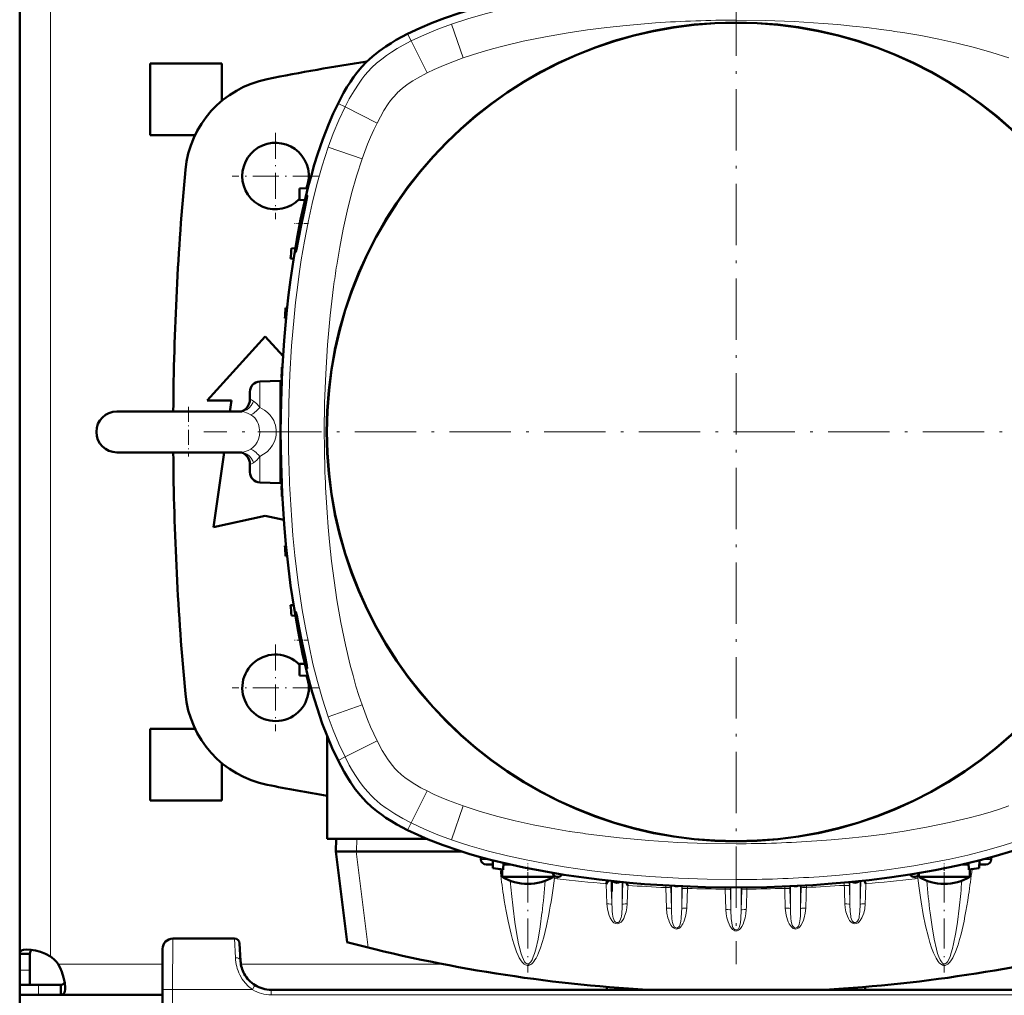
# Model space of a CAD drawing. Extents: x -1351 to 1763, y -1300 to 601.
# Tile 23 of 91: x -338 to -146, y -1127 to -937. Entities that reach past the tile are written whole.
import ezdxf

# ---------------------------------------------------------------- set-up
doc = ezdxf.new("R2010")
doc.units = 0
doc.linetypes.add('DASHDOT', pattern=[18.5, 12, -3, 0.5, -3])

msp = doc.modelspace()

# ---------------------------------------------------------------- linework, layer by layer
at = {"color": 7, "linetype": 'DASHDOT', "lineweight": 18}
for p, q in [((-198.41, -913.33), (-198.41, -1121.33)), ((-94.41, -1017.33), (-302.41, -1017.33))]:
    msp.add_line(p, q, dxfattribs=at)
at = {"color": 7, "lineweight": 50}
for p, q in [((-338.4, -915.36), (-338.4, -1017.33)), ((-312.9, -959.33), (-312.9, -945.33)), ((-298.9, -945.33), (-312.9, -945.33)), ((-298.9, -945.33), (-298.9, -952.63)), ((-304.12, -959.33), (-312.9, -959.33)), ((-282.08, -969.67), (-283.75, -969.75)), ((-283.75, -972), (-283.75, -969.75)), ((-283.75, -972), (-282.66, -972.04)), ((-283.6, -976.66), (-283.6, -976.63)), ((-283.12, -975.77), (-283.3, -976.63)), ((-285.25, -981.46), (-284.55, -981.43)), ((-285.49, -983.46), (-284.89, -983.48)), ((-286.15, -993.07), (-286.42, -993.08)), ((-286.35, -995.09), (-286.58, -995.08)), ((-301.77, -1011.21), (-290.4, -998.71)), ((-290.4, -998.71), (-286.94, -1002.5)), ((-287.07, -1004.71), (-287.14, -1004.71)), ((-291.48, -1007.47), (-287.41, -1007.33)), ((-287.41, -1007.33), (-287.41, -1017.24)), ((-287.17, -1006.71), (-287.22, -1006.71)), ((-293.41, -1009.47), (-293.41, -1010.14)), ((-293.41, -1010.14), (-293.41, -1010.93)), ((-297.02, -1011.21), (-301.77, -1011.21)), ((-297.32, -1013.33), (-297.02, -1011.21)), ((-287.41, -1011.33), (-287.33, -1011.33)), ((-319.41, -1013.33), (-298.69, -1013.33)), ((-312.12, -1013.33), (-319.41, -1013.33)), ((-295.21, -1013.33), (-312.12, -1013.33)), ((-298.69, -1013.33), (-295.22, -1013.33)), ((-338.4, -1119.3), (-338.4, -1017.33)), ((-287.41, -1017.42), (-287.41, -1027.33)), ((-319.41, -1021.33), (-298.69, -1021.33)), ((-300.52, -1035.96), (-298.46, -1021.33)), ((-298.69, -1021.33), (-295.22, -1021.33)), ((-287.41, -1023.33), (-287.33, -1023.34)), ((-293.41, -1023.74), (-293.41, -1025.19)), ((-287.41, -1027.33), (-291.48, -1027.19)), ((-287.22, -1027.96), (-287.17, -1027.96)), ((-287.14, -1029.96), (-287.07, -1029.96)), ((-290.4, -1033.71), (-300.52, -1035.96)), ((-286.78, -1034.51), (-290.4, -1033.71)), ((-286.58, -1039.58), (-286.35, -1039.57)), ((-286.42, -1041.58), (-286.15, -1041.59)), ((-284.89, -1051.19), (-285.49, -1051.21)), ((-284.55, -1053.23), (-285.25, -1053.21)), ((-283.42, -1058.87), (-283.6, -1058.03)), ((-283.31, -1058), (-283.3, -1058.03)), ((-282.66, -1062.63), (-283.75, -1062.67)), ((-283.75, -1062.67), (-283.75, -1064.92)), ((-282.08, -1064.98), (-283.75, -1064.92)), ((-304.12, -1075.33), (-312.9, -1075.33)), ((-312.9, -1089.33), (-312.9, -1075.33)), ((-278.29, -1096.83), (-278.29, -1076.84)), ((-298.9, -1082.03), (-298.9, -1089.33)), ((-298.9, -1089.33), (-312.9, -1089.33)), ((-278.29, -1096.83), (-258.85, -1096.83)), ((-276.54, -1096.83), (-276.61, -1099.33)), ((-274.43, -1117.04), (-276.61, -1099.33)), ((-276.61, -1099.33), (-272.64, -1099.33)), ((-272.61, -1099.33), (-272.64, -1099.33)), ((-272.61, -1099.33), (-251.96, -1099.33)), ((-248.27, -1100.42), (-248.29, -1100.86)), ((-148.54, -1100.42), (-148.52, -1100.86)), ((-247.21, -1101.83), (-245.93, -1101.83)), ((-245.91, -1102.55), (-245.96, -1101.03)), ((-243.91, -1102.86), (-243.86, -1101.55)), ((-243.87, -1101.83), (-243.72, -1101.83)), ((-243.72, -1101.83), (-243.49, -1101.83)), ((-243.49, -1101.83), (-243.44, -1101.83)), ((-242.64, -1101.83), (-243.44, -1101.83)), ((-153.38, -1101.83), (-154.18, -1101.83)), ((-153.1, -1101.83), (-153.38, -1101.83)), ((-153.1, -1101.83), (-152.94, -1101.83)), ((-152.91, -1102.86), (-152.95, -1101.55)), ((-150.91, -1102.55), (-150.85, -1101.03)), ((-150.88, -1101.83), (-149.61, -1101.83)), ((-244.11, -1104.29), (-244.11, -1102.83)), ((-243.49, -1104.29), (-244.11, -1104.29)), ((-236.71, -1104.29), (-243.49, -1104.29)), ((-234.11, -1104.29), (-236.71, -1104.29)), ((-234.11, -1104.29), (-234.11, -1103.84)), ((-162.71, -1104.29), (-162.71, -1103.84)), ((-162.09, -1104.29), (-162.71, -1104.29)), ((-162.09, -1104.29), (-155.31, -1104.29)), ((-155.31, -1104.29), (-152.71, -1104.29)), ((-152.71, -1104.29), (-152.71, -1102.83)), ((-223.42, -1104.99), (-223.77, -1105.6)), ((-222.66, -1105.07), (-222.66, -1107.14)), ((-219.85, -1105.35), (-219.55, -1105.92)), ((-173.39, -1104.99), (-173.04, -1105.6)), ((-296.42, -1116.33), (-308.48, -1116.33)), ((-295.24, -1120.65), (-295.42, -1117.28)), ((-338.4, -1119.3), (-336.4, -1119.3)), ((-338.4, -1122.47), (-338.4, -1119.3)), ((-336.4, -1122.47), (-336.4, -1119.3)), ((-310.48, -1118.32), (-310.52, -1126.28)), ((-295.24, -1120.73), (-295.24, -1120.65)), ((-338.4, -1125.33), (-338.4, -1122.47)), ((-336.4, -1125.33), (-336.4, -1122.47)), ((-338.4, -1125.33), (-336.4, -1125.33)), ((-334.7, -1125.33), (-338.4, -1125.33)), ((-338.4, -1127.33), (-338.4, -1125.33)), ((-330.37, -1125.33), (-334.7, -1125.33)), ((-330.37, -1127.33), (-330.37, -1125.33)), ((-338.4, -1127.33), (-338.4, -1131.33)), ((-334.7, -1127.33), (-338.4, -1127.33)), ((-330.37, -1127.33), (-334.7, -1127.33)), ((-310.53, -1127.33), (-330.37, -1127.33)), ((-310.9, -1198.33), (-310.52, -1126.28)), ((-107.55, -1126.33), (-289.25, -1126.33)), ((-276.41, -1126.33), (-276.4, -1126.33)), ((-274.4, -1126.33), (-273.4, -1126.33)), ((-274.4, -1126.33), (-273.4, -1126.33)), ((-273.4, -1126.33), (-134.4, -1126.33)), ((-223.65, -1126.33), (-223.65, -1125.77)), ((-223.64, -1126.33), (-223.64, -1125.77)), ((-216.57, -1126.33), (-216.57, -1126.28)), ((-215.92, -1126.33), (-215.92, -1126.32)), ((-180.87, -1126.33), (-180.87, -1126.32)), ((-180.22, -1126.33), (-180.22, -1126.28)), ((-173.15, -1126.33), (-173.15, -1125.77)), ((-173.15, -1126.33), (-173.15, -1125.77))]:
    msp.add_line(p, q, dxfattribs=at)
at = {"color": 7, "lineweight": 18}
for p, q in [((-332.4, -914.87), (-332.4, -1017.33)), ((-251.74, -944.26), (-254.04, -937.65)), ((-261.9, -940.92), (-262.6, -939.55)), ((-258.77, -947.18), (-261.9, -940.92)), ((-269.64, -946.21), (-269.58, -946.15)), ((-264.65, -951.12), (-264.64, -951.1)), ((-276.19, -953.14), (-274.82, -953.83)), ((-268.56, -956.97), (-274.82, -953.83)), ((-271.48, -964), (-278.09, -961.7)), ((-291.48, -1008.32), (-291.48, -1007.47)), ((-291.48, -1012.56), (-291.48, -1008.32)), ((-295.22, -1013.33), (-295.24, -1013.33)), ((-332.4, -1119.8), (-332.4, -1017.33)), ((-291.48, -1022.1), (-291.48, -1027.19)), ((-271.48, -1070.67), (-278.09, -1072.97)), ((-268.56, -1077.7), (-274.82, -1080.83)), ((-276.19, -1081.52), (-274.82, -1080.83)), ((-264.62, -1083.58), (-264.64, -1083.56)), ((-269.53, -1088.56), (-269.58, -1088.51)), ((-258.77, -1087.48), (-261.9, -1093.74)), ((-251.74, -1090.41), (-254.04, -1097.02)), ((-261.9, -1093.74), (-262.6, -1095.12)), ((-272.54, -1096.83), (-272.61, -1099.33)), ((-270.33, -1118.08), (-272.64, -1099.33)), ((-248.29, -1100.86), (-246.63, -1100.86)), ((-150.18, -1100.86), (-148.52, -1100.86)), ((-233.8, -1104.14), (-233.9, -1104.54)), ((-233.35, -1104.29), (-233.39, -1104.63)), ((-163.47, -1104.29), (-163.43, -1104.63)), ((-163.01, -1104.14), (-162.91, -1104.54)), ((-223.77, -1105.6), (-223.65, -1109.55)), ((-222.79, -1105.06), (-222.66, -1109.64)), ((-220.66, -1105.28), (-220.66, -1109.64)), ((-220.66, -1109.64), (-220.53, -1105.29)), ((-219.66, -1109.55), (-219.55, -1105.92)), ((-212.15, -1105.94), (-212.15, -1106.35)), ((-212.15, -1106.35), (-212.03, -1110.38)), ((-211.16, -1105.99), (-211.15, -1106.44)), ((-211.03, -1106), (-211.03, -1110.47)), ((-209.03, -1106.1), (-209.03, -1110.47)), ((-208.92, -1106.6), (-208.91, -1106.1)), ((-207.92, -1106.52), (-207.91, -1106.14)), ((-200.52, -1106.32), (-200.52, -1106.66)), ((-199.53, -1106.33), (-199.52, -1106.75)), ((-199.41, -1106.33), (-199.41, -1110.74)), ((-197.41, -1106.33), (-197.41, -1110.74)), ((-197.28, -1106.33), (-197.29, -1106.75)), ((-196.29, -1106.32), (-196.29, -1106.66)), ((-188.89, -1106.52), (-188.9, -1106.14)), ((-187.89, -1106.6), (-187.9, -1106.1)), ((-187.78, -1106.1), (-187.78, -1110.47)), ((-185.78, -1106), (-185.78, -1110.47)), ((-185.66, -1105.99), (-185.67, -1106.44)), ((-184.67, -1105.94), (-184.67, -1106.35)), ((-177.26, -1105.92), (-177.28, -1105.38)), ((-176.16, -1109.64), (-176.26, -1106.01)), ((-176.16, -1105.28), (-176.16, -1109.64)), ((-174.02, -1105.06), (-174.16, -1109.64)), ((-174.16, -1105.07), (-174.16, -1109.64)), ((-222.66, -1107.14), (-222.66, -1109.64)), ((-211.15, -1106.44), (-211.03, -1110.47)), ((-209.03, -1110.47), (-208.92, -1106.6)), ((-208.03, -1110.38), (-207.92, -1106.52)), ((-200.52, -1106.66), (-200.4, -1110.66)), ((-199.52, -1106.75), (-199.41, -1110.74)), ((-197.29, -1106.75), (-197.41, -1110.74)), ((-187.78, -1110.47), (-187.89, -1106.6)), ((-185.67, -1106.44), (-185.78, -1110.47)), ((-308.48, -1116.33), (-308.52, -1126.28)), ((-296.42, -1116.33), (-296.24, -1120.07)), ((-310.5, -1121.33), (-330.86, -1121.33)), ((-255.59, -1121.33), (-295.17, -1121.33)), ((-338.4, -1122.47), (-336.4, -1122.47)), ((-334.7, -1127.33), (-334.7, -1125.33)), ((-292.41, -1125.43), (-292.56, -1125.68)), ((-308.52, -1126.28), (-308.9, -1198.33)), ((-292.93, -1126.28), (-308.52, -1126.28)), ((-292.56, -1125.68), (-292.93, -1126.28)), ((-289.25, -1127.33), (-289.25, -1126.33)), ((-289.24, -1126.33), (-289.25, -1126.33)), ((-107.55, -1127.33), (-289.25, -1127.33))]:
    msp.add_line(p, q, dxfattribs=at)
at = {"color": 7, "linetype": 'DASHDOT', "lineweight": 18, "ltscale": 0.422501}
for p, q in [((-288.4, -958.88), (-288.4, -975.78)), ((-279.95, -967.33), (-296.85, -967.33)), ((-279.95, -1067.33), (-296.85, -1067.33))]:
    msp.add_line(p, q, dxfattribs=at)
at = {"color": 7, "linetype": 'DASHDOT', "lineweight": 18, "ltscale": 0.069571}
msp.add_line((-281.94, -976.63), (-284.72, -976.63), dxfattribs=at)
at = {"color": 7, "linetype": 'DASHDOT', "lineweight": 18, "ltscale": 0.242285}
msp.add_line((-305.41, -1012.45), (-305.41, -1022.14), dxfattribs=at)
at = {"color": 7, "linetype": 'DASHDOT', "lineweight": 18, "ltscale": 0.124352}
msp.add_line((-291.89, -1017.33), (-286.92, -1017.33), dxfattribs=at)
at = {"color": 7, "linetype": 'DASHDOT', "lineweight": 18, "ltscale": 0.069651}
msp.add_line((-281.96, -1058.03), (-284.74, -1058.03), dxfattribs=at)
at = {"color": 7, "linetype": 'DASHDOT', "lineweight": 18, "ltscale": 0.422498}
msp.add_line((-288.4, -1058.88), (-288.4, -1075.78), dxfattribs=at)
at = {"color": 7, "linetype": 'DASHDOT', "lineweight": 18, "ltscale": 0.073831}
for p, q in [((-239.11, -1104.54), (-239.11, -1101.59)), ((-157.71, -1104.54), (-157.71, -1101.59))]:
    msp.add_line(p, q, dxfattribs=at)
at = {"color": 7, "linetype": 'DASHDOT', "lineweight": 18, "ltscale": 0.487851}
msp.add_line((-239.11, -1103.4), (-239.11, -1122.92), dxfattribs=at)
at = {"color": 7, "linetype": 'DASHDOT', "lineweight": 18, "ltscale": 0.487872}
msp.add_line((-157.71, -1103.4), (-157.71, -1122.92), dxfattribs=at)
at = {"color": 7, "lineweight": 50}
for points in [[(-262.6, -939.55), (-260.23, -938.43), (-257.82, -937.41), (-255.37, -936.48), (-252.33, -935.45), (-249.23, -934.52), (-246.13, -933.68), (-243.94, -933.14), (-241.74, -932.63), (-237.3, -931.73), (-232.85, -930.95), (-228.38, -930.28), (-224.4, -929.79), (-220.42, -929.36), (-216.42, -929.02), (-213.43, -928.81), (-210.42, -928.64), (-204.42, -928.41), (-198.41, -928.33)], [(-270.67, -945.06), (-269.46, -943.95), (-268.18, -942.93), (-266.84, -941.99), (-265.83, -941.34), (-264.8, -940.73), (-262.6, -939.55)], [(-276.19, -953.14), (-275.09, -951.07), (-274.45, -949.98), (-273.77, -948.92), (-273.15, -948.02), (-272.5, -947.15), (-271.62, -946.08), (-270.67, -945.06)], [(-287.41, -1017.33), (-287.33, -1011.37), (-287.11, -1005.42), (-286.73, -999.47), (-286.48, -996.5), (-286.2, -993.53), (-285.86, -990.57), (-285.49, -987.61), (-284.92, -983.68), (-284.26, -979.76), (-283.5, -975.85), (-282.55, -971.58), (-282, -969.35), (-281.4, -967.14), (-280.82, -965.13), (-280.2, -963.14), (-279.17, -960.12), (-278.01, -957.14), (-277.14, -955.12), (-276.19, -953.14)], [(-283.6, -976.63), (-283.05, -974.13), (-282.56, -972.16), (-282.33, -971.38), (-282.26, -971.18), (-282.23, -971.13), (-282.23, -971.12), (-282.23, -971.12)], [(-282.23, -971.12), (-282.22, -971.12), (-282.22, -971.13), (-282.22, -971.13), (-282.22, -971.14), (-282.22, -971.16), (-282.22, -971.23), (-282.35, -971.99), (-282.81, -974.25), (-283.12, -975.77)], [(-284.47, -982.2), (-284.47, -982.2), (-284.47, -982.2), (-284.47, -982.19), (-284.48, -982.18), (-284.48, -982.13), (-284.43, -981.59), (-284.3, -980.59), (-283.94, -978.42), (-283.6, -976.66)], [(-283.3, -976.63), (-283.95, -979.9), (-284.3, -981.61), (-284.43, -982.13), (-284.46, -982.19), (-284.46, -982.2), (-284.46, -982.2), (-284.47, -982.2)], [(-295.22, -1013.33), (-295.04, -1013.31), (-294.64, -1013.16), (-294.2, -1012.84), (-293.85, -1012.43), (-293.59, -1011.93), (-293.44, -1011.38), (-293.41, -1010.93)], [(-276.19, -1081.52), (-277.31, -1079.15), (-278.33, -1076.74), (-279.26, -1074.3), (-280.29, -1071.25), (-281.22, -1068.16), (-282.06, -1065.06), (-282.6, -1062.86), (-283.11, -1060.66), (-284.01, -1056.23), (-284.79, -1051.77), (-285.45, -1047.31), (-285.95, -1043.33), (-286.37, -1039.34), (-286.72, -1035.35), (-286.93, -1032.35), (-287.1, -1029.35), (-287.33, -1023.34), (-287.41, -1017.33)], [(-295.22, -1021.33), (-295.07, -1021.35), (-294.69, -1021.48), (-294.25, -1021.78), (-293.89, -1022.18), (-293.62, -1022.66), (-293.45, -1023.22), (-293.41, -1023.74)], [(-283.6, -1058.03), (-284.07, -1055.51), (-284.38, -1053.51), (-284.48, -1052.59), (-284.47, -1052.48), (-284.47, -1052.47), (-284.47, -1052.47), (-284.47, -1052.47), (-284.47, -1052.47)], [(-284.47, -1052.47), (-284.46, -1052.47), (-284.46, -1052.47), (-284.46, -1052.48), (-284.42, -1052.56), (-284.27, -1053.21), (-284.04, -1054.29), (-283.31, -1058)], [(-283.3, -1058.03), (-282.64, -1061.27), (-282.3, -1062.96), (-282.22, -1063.47), (-282.22, -1063.52), (-282.22, -1063.53), (-282.22, -1063.54), (-282.22, -1063.54), (-282.23, -1063.54)], [(-282.23, -1063.54), (-282.23, -1063.54), (-282.23, -1063.54), (-282.23, -1063.54), (-282.24, -1063.53), (-282.29, -1063.42), (-282.55, -1062.53), (-282.98, -1060.84), (-283.42, -1058.87)], [(-270.67, -1089.6), (-271.79, -1088.39), (-272.81, -1087.1), (-273.75, -1085.76), (-274.4, -1084.75), (-275.01, -1083.73), (-276.19, -1081.52)], [(-262.6, -1095.12), (-264.67, -1094.02), (-265.76, -1093.38), (-266.82, -1092.7), (-267.72, -1092.08), (-268.59, -1091.43), (-269.66, -1090.55), (-270.67, -1089.6)], [(-198.41, -1106.33), (-204.37, -1106.26), (-210.32, -1106.03), (-216.27, -1105.66), (-219.24, -1105.41), (-222.21, -1105.12), (-225.17, -1104.79), (-228.13, -1104.41), (-232.06, -1103.84), (-235.98, -1103.18), (-239.89, -1102.43), (-244.16, -1101.48), (-246.38, -1100.92), (-248.6, -1100.33), (-250.6, -1099.75), (-252.6, -1099.13), (-255.62, -1098.09), (-258.6, -1096.94), (-260.61, -1096.06), (-262.6, -1095.12)], [(-134.22, -1095.12), (-136.59, -1096.24), (-139, -1097.26), (-141.44, -1098.18), (-144.49, -1099.22), (-147.58, -1100.15), (-150.68, -1100.99), (-152.87, -1101.53), (-155.08, -1102.03), (-159.51, -1102.94), (-163.97, -1103.72), (-168.43, -1104.38), (-172.41, -1104.88), (-176.4, -1105.3), (-180.39, -1105.65), (-183.39, -1105.86), (-186.39, -1106.03), (-192.4, -1106.26), (-198.41, -1106.33)], [(-336.98, -1118.45), (-337.63, -1118.51), (-337.89, -1118.59), (-338.09, -1118.7), (-338.25, -1118.83), (-338.35, -1119), (-338.4, -1119.3)], [(-332.4, -1119.8), (-333.35, -1119.32), (-334.32, -1118.94), (-335.29, -1118.67), (-336.21, -1118.51), (-336.98, -1118.45)], [(-335.96, -1118.54), (-336.21, -1118.71), (-336.35, -1118.96), (-336.4, -1119.3)], [(-329.52, -1125.91), (-329.6, -1124.97), (-329.82, -1123.91), (-330.17, -1122.8), (-330.49, -1122.06), (-330.86, -1121.33)], [(-330.37, -1125.33), (-330.03, -1125.29), (-329.78, -1125.14), (-329.61, -1124.9)], [(-330.37, -1127.33), (-330.18, -1127.31), (-330.02, -1127.26), (-329.88, -1127.16), (-329.76, -1127.03), (-329.67, -1126.85), (-329.6, -1126.64), (-329.54, -1126.3), (-329.52, -1125.91)]]:
    msp.add_lwpolyline(points, dxfattribs=at)
at = {"color": 7, "lineweight": 18}
for points in [[(-254.04, -937.65), (-250.62, -936.53), (-247.17, -935.54), (-243.7, -934.66), (-240.2, -933.88), (-236.69, -933.18), (-233.17, -932.56), (-230.53, -932.15), (-227.88, -931.77), (-222.57, -931.13), (-218.62, -930.75), (-214.66, -930.43)], [(-198.41, -936.87), (-192.73, -936.94), (-187.05, -937.15), (-181.38, -937.5), (-178.5, -937.74), (-175.62, -938.02), (-172.85, -938.33), (-170.08, -938.68)], [(-261.9, -940.92), (-259.32, -939.71), (-256.7, -938.63), (-254.04, -937.65)], [(-251.74, -944.26), (-249.9, -943.64), (-248.05, -943.06), (-246.02, -942.48), (-243.97, -941.93), (-240.03, -941), (-235.64, -940.1), (-231.23, -939.33), (-227.46, -938.77), (-223.67, -938.29), (-219.87, -937.89), (-217.02, -937.63), (-214.17, -937.42)], [(-165.83, -939.3), (-162.3, -939.89), (-158.78, -940.57), (-155.27, -941.34), (-151.84, -942.2), (-148.44, -943.16), (-145.07, -944.26)], [(-269.58, -946.15), (-268.64, -945.28), (-267.66, -944.47), (-266.7, -943.76), (-265.72, -943.1), (-264.61, -942.41), (-263.48, -941.76), (-261.9, -940.92)], [(-258.77, -947.18), (-257.4, -946.52), (-256.01, -945.9), (-254.61, -945.32), (-251.74, -944.26)], [(-274.82, -953.83), (-273.98, -952.24), (-273.06, -950.69), (-272.07, -949.16), (-271.51, -948.4), (-270.92, -947.64), (-270.3, -946.91), (-269.64, -946.21)], [(-262.45, -949.33), (-261.56, -948.74), (-260.65, -948.19), (-258.77, -947.18)], [(-264.64, -951.1), (-264.13, -950.63), (-263.6, -950.18), (-262.45, -949.33)], [(-268.56, -956.97), (-267.92, -955.74), (-267.23, -954.55), (-266.37, -953.23), (-265.91, -952.59), (-265.42, -951.97), (-264.65, -951.12)], [(-278.09, -961.7), (-277.11, -959.04), (-276.03, -956.42), (-274.82, -953.83)], [(-271.48, -964), (-270.42, -961.13), (-269.84, -959.72), (-269.22, -958.33), (-268.56, -956.97)], [(-285.87, -1017.33), (-285.8, -1011.72), (-285.6, -1006.11), (-285.26, -1000.5), (-284.78, -994.9), (-284.48, -992.01), (-284.13, -989.13), (-283.77, -986.43), (-283.36, -983.73), (-282.74, -980.03), (-282.03, -976.34), (-281.22, -972.67), (-280.31, -968.98), (-279.27, -965.33), (-278.7, -963.51), (-278.09, -961.7)], [(-276.44, -984.76), (-275.84, -981.22), (-275.17, -977.7), (-274.4, -974.2), (-273.54, -970.76), (-272.58, -967.36), (-271.48, -964)], [(-278.87, -1017.33), (-278.8, -1011.65), (-278.59, -1005.98), (-278.24, -1000.31), (-278, -997.42), (-277.72, -994.55), (-277.41, -991.77), (-277.06, -989.01)], [(-295.22, -1013.33), (-294.8, -1013.29), (-294.4, -1013.17), (-294.02, -1012.98), (-293.57, -1012.63), (-293.17, -1012.19), (-292.85, -1011.67), (-292.68, -1011.31)], [(-292.68, -1011.31), (-293.13, -1011.08), (-293.33, -1011.03), (-293.38, -1011.01), (-293.4, -1010.97), (-293.41, -1010.93)], [(-292.68, -1011.31), (-292.13, -1011.77), (-291.61, -1012.38), (-291.48, -1012.56)], [(-295.22, -1013.33), (-294.91, -1013.36), (-294.58, -1013.42), (-293.91, -1013.66), (-293.25, -1013.98)], [(-291.5, -1017.33), (-291.57, -1016.5), (-291.67, -1016.08), (-291.8, -1015.68), (-291.96, -1015.32), (-292.16, -1014.99), (-292.47, -1014.59), (-292.84, -1014.26), (-293.25, -1013.98)], [(-289, -1014.71), (-289.45, -1014.08), (-289.98, -1013.53), (-290.59, -1013.05), (-291.02, -1012.79), (-291.47, -1012.56)], [(-293.25, -1020.69), (-292.74, -1020.33), (-292.3, -1019.87), (-291.96, -1019.33), (-291.7, -1018.71), (-291.55, -1018.03), (-291.5, -1017.33)], [(-291.47, -1022.11), (-290.73, -1021.7), (-290.05, -1021.19), (-289.46, -1020.59), (-288.97, -1019.92), (-288.61, -1019.17), (-288.37, -1018.37)], [(-293.25, -1020.69), (-293.78, -1020.95), (-294.31, -1021.16), (-294.78, -1021.29), (-295.22, -1021.33)], [(-295.22, -1021.33), (-294.91, -1021.35), (-294.6, -1021.42), (-294.3, -1021.53), (-294.02, -1021.68), (-293.56, -1022.03), (-293.17, -1022.47), (-292.85, -1022.99), (-292.68, -1023.35)], [(-292.68, -1023.35), (-293.13, -1023.58), (-293.35, -1023.64), (-293.41, -1023.74)], [(-291.48, -1022.1), (-291.76, -1022.48), (-292.06, -1022.83), (-292.37, -1023.12), (-292.68, -1023.35)], [(-271.48, -1070.67), (-272.1, -1068.83), (-272.68, -1066.98), (-273.26, -1064.94), (-273.81, -1062.9), (-274.74, -1058.95), (-275.64, -1054.57), (-276.41, -1050.16), (-276.97, -1046.38), (-277.45, -1042.6), (-277.85, -1038.8), (-278.11, -1035.95), (-278.32, -1033.09)], [(-278.09, -1072.97), (-279.21, -1069.55), (-280.2, -1066.1), (-281.08, -1062.62), (-281.86, -1059.13), (-282.56, -1055.62), (-283.18, -1052.1), (-283.59, -1049.45), (-283.97, -1046.81), (-284.61, -1041.5), (-284.99, -1037.54), (-285.3, -1033.58)], [(-268.56, -1077.7), (-269.22, -1076.33), (-269.84, -1074.94), (-270.42, -1073.53), (-271.48, -1070.67)], [(-274.82, -1080.83), (-276.03, -1078.25), (-277.11, -1075.63), (-278.09, -1072.97)], [(-266.41, -1081.38), (-267, -1080.49), (-267.55, -1079.58), (-268.56, -1077.7)], [(-269.58, -1088.51), (-270.46, -1087.57), (-271.27, -1086.59), (-271.98, -1085.63), (-272.64, -1084.65), (-273.33, -1083.54), (-273.98, -1082.41), (-274.82, -1080.83)], [(-264.64, -1083.56), (-265.11, -1083.06), (-265.56, -1082.53), (-266.41, -1081.38)], [(-258.77, -1087.48), (-259.99, -1086.84), (-261.19, -1086.15), (-262.51, -1085.3), (-263.15, -1084.84), (-263.77, -1084.35), (-264.62, -1083.58)], [(-251.74, -1090.41), (-254.61, -1089.34), (-256.02, -1088.76), (-257.41, -1088.14), (-258.77, -1087.48)], [(-261.9, -1093.74), (-263.53, -1092.88), (-265.11, -1091.95), (-266.66, -1090.93), (-267.18, -1090.56)], [(-230.98, -1095.37), (-234.52, -1094.77), (-238.03, -1094.09), (-241.54, -1093.32), (-244.97, -1092.47), (-248.38, -1091.5), (-251.74, -1090.41)], [(-145.07, -1090.41), (-146.91, -1091.03), (-148.76, -1091.6), (-150.8, -1092.19), (-152.84, -1092.73), (-156.79, -1093.67), (-161.17, -1094.56), (-165.58, -1095.33), (-169.36, -1095.89), (-173.14, -1096.37), (-176.94, -1096.78), (-179.79, -1097.03), (-182.64, -1097.25)], [(-254.04, -1097.02), (-256.7, -1096.04), (-259.32, -1094.95), (-261.9, -1093.74)], [(-198.41, -1097.79), (-204.09, -1097.72), (-209.76, -1097.52), (-215.43, -1097.16), (-218.32, -1096.92), (-221.19, -1096.64), (-223.97, -1096.33), (-226.73, -1095.99)], [(-198.41, -1104.79), (-204.02, -1104.72), (-209.63, -1104.53), (-215.24, -1104.19), (-220.84, -1103.71), (-223.73, -1103.4), (-226.61, -1103.06), (-229.31, -1102.69), (-232.01, -1102.29), (-235.71, -1101.67), (-239.4, -1100.95), (-243.07, -1100.15), (-246.76, -1099.23), (-250.41, -1098.2), (-252.23, -1097.63), (-254.04, -1097.02)], [(-142.77, -1097.02), (-146.19, -1098.13), (-149.64, -1099.12), (-153.12, -1100), (-156.61, -1100.79), (-160.12, -1101.48), (-163.64, -1102.1), (-166.28, -1102.52), (-168.93, -1102.89), (-174.24, -1103.53), (-178.2, -1103.92), (-182.16, -1104.23)], [(-211.15, -1106.44), (-211.15, -1106.43), (-211.17, -1106.42), (-211.27, -1106.39), (-211.42, -1106.37), (-212.15, -1106.35)], [(-185.67, -1106.44), (-185.66, -1106.43), (-185.65, -1106.42), (-185.55, -1106.39), (-185.39, -1106.37), (-184.67, -1106.35)], [(-176.26, -1106.01), (-176.27, -1106), (-176.28, -1105.99), (-176.38, -1105.96), (-176.58, -1105.94), (-177.26, -1105.92)], [(-242.3, -1107.5), (-241.99, -1110.4), (-241.65, -1113.09), (-241.33, -1115.15)], [(-208.92, -1106.6), (-208.92, -1106.6), (-208.9, -1106.59), (-208.8, -1106.55), (-208.6, -1106.53), (-207.92, -1106.52)], [(-199.52, -1106.75), (-199.53, -1106.74), (-199.54, -1106.73), (-199.65, -1106.7), (-199.85, -1106.67), (-200.52, -1106.66)], [(-197.29, -1106.75), (-197.29, -1106.74), (-197.27, -1106.73), (-197.16, -1106.7), (-196.96, -1106.67), (-196.29, -1106.66)], [(-187.89, -1106.6), (-187.9, -1106.6), (-187.91, -1106.59), (-188.01, -1106.55), (-188.21, -1106.53), (-188.89, -1106.52)], [(-154.51, -1107.5), (-154.82, -1110.4), (-155.16, -1113.09), (-155.48, -1115.15)], [(-222.66, -1109.64), (-222.66, -1109.63), (-222.67, -1109.62), (-222.74, -1109.6), (-222.88, -1109.57), (-223.26, -1109.55), (-223.65, -1109.55)], [(-223.65, -1109.55), (-223.56, -1110.48), (-223.35, -1111.38), (-223.2, -1111.81), (-223.02, -1112.24), (-222.69, -1112.79), (-222.49, -1113.02), (-222.26, -1113.23), (-221.96, -1113.38), (-221.63, -1113.43), (-221.43, -1113.4), (-221.23, -1113.33), (-220.89, -1113.09), (-220.6, -1112.76), (-220.36, -1112.37), (-220.18, -1111.97), (-219.88, -1111.09), (-219.73, -1110.33), (-219.66, -1109.55)], [(-220.66, -1109.64), (-220.65, -1109.63), (-220.64, -1109.62), (-220.57, -1109.6), (-220.43, -1109.57), (-220.05, -1109.55), (-219.66, -1109.55)], [(-176.16, -1109.64), (-176.16, -1109.63), (-176.17, -1109.62), (-176.24, -1109.6), (-176.38, -1109.57), (-176.76, -1109.55), (-177.15, -1109.55)], [(-173.16, -1109.55), (-173.25, -1110.48), (-173.46, -1111.38), (-173.61, -1111.81), (-173.8, -1112.24), (-174.12, -1112.79), (-174.32, -1113.02), (-174.56, -1113.23), (-174.85, -1113.38), (-175.18, -1113.43), (-175.38, -1113.4), (-175.58, -1113.33), (-175.92, -1113.09), (-176.22, -1112.76), (-176.45, -1112.37), (-176.64, -1111.97), (-176.93, -1111.09), (-177.08, -1110.33), (-177.15, -1109.55)], [(-174.16, -1109.64), (-174.15, -1109.63), (-174.12, -1109.61), (-174.01, -1109.58), (-173.83, -1109.56), (-173.16, -1109.55)], [(-238.78, -1121.51), (-238.54, -1121.4), (-238.33, -1121.25), (-238.12, -1121.04), (-237.93, -1120.81), (-237.7, -1120.48), (-237.49, -1120.13), (-237.24, -1119.64), (-237.01, -1119.14), (-236.63, -1118.13), (-236.29, -1117.1), (-236, -1116.07), (-235.45, -1113.84), (-234.99, -1111.59)], [(-238.52, -1120.89), (-238.27, -1120.47), (-238.03, -1119.91), (-237.78, -1119.22), (-237.55, -1118.39), (-237.11, -1116.42), (-236.7, -1114.05), (-236.33, -1111.3)], [(-222.56, -1111.52), (-222.49, -1112.01), (-222.44, -1112.26), (-222.32, -1112.62)], [(-221.74, -1113.19), (-221.59, -1113.19), (-221.44, -1113.15), (-221.27, -1113.03), (-221.13, -1112.87), (-220.97, -1112.56), (-220.86, -1112.21), (-220.82, -1111.97), (-220.75, -1111.49)], [(-211.03, -1110.47), (-211.04, -1110.46), (-211.07, -1110.44), (-211.27, -1110.4), (-211.91, -1110.38), (-212.03, -1110.38)], [(-212.03, -1110.38), (-211.93, -1111.34), (-211.72, -1112.28), (-211.57, -1112.73), (-211.39, -1113.18), (-211.08, -1113.75), (-210.89, -1114), (-210.66, -1114.22), (-210.39, -1114.38), (-210.11, -1114.46), (-209.83, -1114.44), (-209.57, -1114.34), (-209.35, -1114.18), (-209.15, -1113.98), (-208.97, -1113.72), (-208.8, -1113.45), (-208.62, -1113.07), (-208.47, -1112.67), (-208.21, -1111.75), (-208.06, -1110.81), (-208.03, -1110.38)], [(-209.94, -1114.26), (-209.76, -1114.18), (-209.6, -1114.05), (-209.47, -1113.87), (-209.37, -1113.68), (-209.24, -1113.24), (-209.19, -1112.95), (-209.12, -1112.38), (-209.05, -1111.19), (-209.03, -1110.47)], [(-209.03, -1110.47), (-209.03, -1110.46), (-209.02, -1110.45), (-208.95, -1110.43), (-208.81, -1110.4), (-208.43, -1110.38), (-208.03, -1110.38)], [(-199.41, -1110.74), (-199.41, -1110.74), (-199.42, -1110.73), (-199.49, -1110.7), (-199.63, -1110.68), (-200.01, -1110.66), (-200.4, -1110.66)], [(-200.4, -1110.66), (-200.33, -1111.47), (-200.18, -1112.26), (-199.95, -1113.04), (-199.77, -1113.49), (-199.54, -1113.94), (-199.26, -1114.35), (-199.08, -1114.54), (-198.87, -1114.69), (-198.65, -1114.79), (-198.41, -1114.82)], [(-199.41, -1110.74), (-199.34, -1112.39), (-199.26, -1113.25), (-199.17, -1113.7), (-199.02, -1114.13), (-198.86, -1114.39), (-198.65, -1114.57), (-198.41, -1114.64)], [(-196.41, -1110.66), (-196.48, -1111.47), (-196.63, -1112.26), (-196.86, -1113.04), (-197.04, -1113.49), (-197.27, -1113.94), (-197.56, -1114.35), (-197.74, -1114.54), (-197.94, -1114.69), (-198.17, -1114.79), (-198.41, -1114.82)], [(-197.41, -1110.74), (-197.47, -1112.39), (-197.55, -1113.25), (-197.64, -1113.7), (-197.79, -1114.13), (-197.95, -1114.39), (-198.17, -1114.57), (-198.41, -1114.64)], [(-197.41, -1110.74), (-197.4, -1110.74), (-197.39, -1110.73), (-197.32, -1110.7), (-197.18, -1110.68), (-196.8, -1110.66), (-196.41, -1110.66)], [(-187.78, -1110.47), (-187.79, -1110.46), (-187.82, -1110.44), (-188.02, -1110.4), (-188.66, -1110.38), (-188.78, -1110.38)], [(-184.78, -1110.38), (-184.88, -1111.34), (-185.09, -1112.28), (-185.24, -1112.73), (-185.42, -1113.18), (-185.74, -1113.75), (-185.93, -1114), (-186.15, -1114.22), (-186.42, -1114.38), (-186.7, -1114.46), (-186.99, -1114.44), (-187.24, -1114.34), (-187.47, -1114.18), (-187.66, -1113.98), (-187.85, -1113.72), (-188.01, -1113.45), (-188.19, -1113.07), (-188.34, -1112.67), (-188.61, -1111.75), (-188.75, -1110.81), (-188.78, -1110.38)], [(-186.87, -1114.26), (-187.06, -1114.18), (-187.21, -1114.05), (-187.34, -1113.87), (-187.44, -1113.68), (-187.57, -1113.24), (-187.63, -1112.95), (-187.69, -1112.38), (-187.76, -1111.19), (-187.78, -1110.47)], [(-185.78, -1110.47), (-185.78, -1110.46), (-185.77, -1110.45), (-185.7, -1110.43), (-185.56, -1110.4), (-185.18, -1110.38), (-184.78, -1110.38)], [(-175.07, -1113.19), (-175.23, -1113.19), (-175.38, -1113.15), (-175.55, -1113.03), (-175.69, -1112.87), (-175.84, -1112.56), (-175.95, -1112.21), (-176, -1111.97), (-176.06, -1111.49)], [(-174.26, -1111.52), (-174.32, -1112.01), (-174.38, -1112.26), (-174.49, -1112.62)], [(-158.04, -1121.51), (-158.27, -1121.4), (-158.48, -1121.25), (-158.69, -1121.04), (-158.88, -1120.81), (-159.12, -1120.48), (-159.32, -1120.13), (-159.58, -1119.64), (-159.8, -1119.14), (-160.19, -1118.13), (-160.52, -1117.1), (-160.82, -1116.07), (-161.36, -1113.84), (-161.82, -1111.59)], [(-158.29, -1120.89), (-158.54, -1120.47), (-158.79, -1119.91), (-159.03, -1119.22), (-159.26, -1118.39), (-159.7, -1116.42), (-160.11, -1114.05), (-160.48, -1111.3)], [(-222.32, -1112.62), (-222.17, -1112.9), (-221.95, -1113.1), (-221.74, -1113.19)], [(-210.94, -1112.41), (-210.88, -1112.93), (-210.83, -1113.2), (-210.72, -1113.59), (-210.59, -1113.88), (-210.49, -1114.01), (-210.33, -1114.16), (-210.13, -1114.25), (-209.94, -1114.26)], [(-185.87, -1112.41), (-185.93, -1112.93), (-185.98, -1113.2), (-186.09, -1113.59), (-186.23, -1113.88), (-186.32, -1114.01), (-186.49, -1114.16), (-186.68, -1114.25), (-186.87, -1114.26)], [(-174.49, -1112.62), (-174.65, -1112.9), (-174.86, -1113.1), (-175.07, -1113.19)], [(-242.38, -1115.44), (-242.1, -1116.5), (-241.78, -1117.55), (-241.28, -1118.94), (-240.98, -1119.62), (-240.76, -1120.07), (-240.5, -1120.5), (-240.2, -1120.91), (-240.01, -1121.13), (-239.79, -1121.32), (-239.54, -1121.47), (-239.24, -1121.56), (-238.93, -1121.56), (-238.78, -1121.51)], [(-241.33, -1115.15), (-240.91, -1117.34), (-240.69, -1118.28), (-240.46, -1119.11), (-240.22, -1119.82), (-239.97, -1120.41), (-239.72, -1120.85), (-239.47, -1121.13), (-239.3, -1121.24), (-239.13, -1121.28), (-238.96, -1121.26)], [(-154.43, -1115.44), (-154.72, -1116.5), (-155.03, -1117.55), (-155.53, -1118.94), (-155.83, -1119.62), (-156.06, -1120.07), (-156.31, -1120.5), (-156.61, -1120.91), (-156.8, -1121.13), (-157.02, -1121.32), (-157.28, -1121.47), (-157.57, -1121.56), (-157.89, -1121.56), (-158.04, -1121.51)], [(-155.48, -1115.15), (-155.9, -1117.34), (-156.12, -1118.28), (-156.35, -1119.11), (-156.59, -1119.82), (-156.84, -1120.41), (-157.1, -1120.85), (-157.35, -1121.13), (-157.52, -1121.24), (-157.68, -1121.28), (-157.85, -1121.26)], [(-238.96, -1121.26), (-238.74, -1121.13), (-238.52, -1120.89)], [(-157.85, -1121.26), (-158.07, -1121.13), (-158.29, -1120.89)], [(-295.39, -1123.41), (-294.92, -1124.23), (-294.34, -1125), (-293.68, -1125.69), (-292.93, -1126.28)], [(-310.52, -1126.28), (-310.52, -1126.28), (-310.5, -1126.28), (-310.3, -1126.28), (-308.52, -1126.28)]]:
    msp.add_lwpolyline(points, dxfattribs=at)
at = {"color": 7, "lineweight": 50}
for radius in [80, 79.95]:
    msp.add_circle((-198.41, -1017.33), radius, dxfattribs=at)
at = {"color": 7, "lineweight": 18}
for centre, radius, start, end in [((-198.52, -1163.02), 226.15, 89.9722, 93.9686), ((-193.94, -1117.65), 180.55, 81.0447, 82.4071), ((-98.09, -1012.86), 180.55, 171.0447, 172.4071), ((-293.33, -1017.33), 5.07, 348.1426, 31.1932), ((-51.99, -1017.41), 233.88, 179.9802, 183.9642), ((-52.72, -1017.44), 226.15, 179.9722, 183.9686), ((-254.35, -1073.05), 21.71, 225.6293, 233.7646), ((-202.88, -917.01), 180.55, 261.0447, 262.4071), ((-198.3, -871.64), 226.15, 269.9722, 273.9686), ((-84.43, -1083.83), 161.22, 186.7462, 188.5467), ((-233.45, -1103.26), 1.35, 234.6001, 250.4746), ((-198.33, -870.91), 233.88, 269.9802, 273.9642), ((-163.37, -1103.26), 1.35, 289.5262, 305.3945), ((-312.39, -1083.83), 161.22, 351.4533, 353.2538), ((-41.4, -1087.98), 201.85, 184.8456, 185.5494), ((-398.5, -1091.57), 163.37, 353.0644, 355.2758), ((-198.41, -805.97), 300.7, 263.3195, 265.1616), ((-198.41, -805.97), 300.7, 265.9673, 267.3812), ((-134.84, -1104.78), 41.44, 180.7032, 181.6996), ((-163.95, -1100.16), 4.5, 276.6805, 283.2935), ((1.54, -1091.58), 163.22, 184.7279, 186.9413), ((-355.41, -1087.98), 201.85, 354.4506, 355.1544), ((-198.41, -805.97), 300.7, 268.1866, 269.5974), ((-201.48, -1109.48), 21.17, 180.4253, 185.5172), ((-242.44, -1109.45), 21.79, 354.6181, 359.5014), ((-154.37, -1109.45), 21.79, 180.4986, 185.3819), ((-195.33, -1109.48), 21.17, 354.4828, 359.5748), ((-185.07, -1110.24), 25.96, 180.4973, 184.7844), ((-211.74, -1110.24), 25.96, 355.2156, 359.5027), ((-287.79, -1119.69), 8.46, 182.6014, 206.0888), ((-237.72, -1120.52), 1.45, 210.6768, 223.1147), ((-159.09, -1120.52), 1.45, 316.8774, 329.3325), ((-289.25, -1120.32), 7.01, 238.2752, 269.9814)]:
    msp.add_arc(centre, radius, start, end, dxfattribs=at)
at = {"color": 7, "lineweight": 50}
for centre, radius, start, end in [((-198.4, -1407.33), 468, 98.8666, 101.2889), ((-286.1, -968), 20, 101.2889, 174.6592), ((-288.4, -967.33), 6.5, 338.7784, 180), ((241.6, -1017.33), 550, 174.6592, 179.5833), ((-288.4, -967.33), 6.5, 180, 315.6375), ((12.59, -1017.33), 300, 173.1319, 173.5165), ((12.59, -1017.33), 300, 175.3635, 175.7467), ((12.59, -1017.33), 300, 177.5881, 177.9704), ((-291.41, -1009.47), 2, 92, 180), ((-296.29, -1010.93), 2.88, 353.4422, 0.0264), ((-319.41, -1017.33), 4, 90, 180), ((-295.25, -1012.44), 0.896, 272.147, 283.9535), ((-319.41, -1017.33), 4, 180, 270), ((12.59, -1017.33), 300, 179.809, 179.9875), ((12.59, -1017.33), 300, 180.0125, 180.191), ((241.6, -1017.33), 550, 180.4167, 185.3408), ((-291.41, -1025.19), 2, 180, 268), ((12.59, -1017.33), 300, 182.0297, 182.4119), ((12.59, -1017.33), 300, 184.2533, 184.6365), ((12.59, -1017.33), 300, 186.4835, 186.8681), ((-288.4, -1067.33), 6.5, 44.3624, 21.3297), ((-286.1, -1066.66), 20, 185.3408, 258.7111), ((-198.4, -627.33), 468, 258.7111, 260.171), ((-198.41, -806.33), 300, 260.8898, 261.2765), ((-239.11, -1095.63), 10, 240, 270), ((-239.11, -1095.63), 10, 270, 300), ((-233.27, -1103.29), 1, 191.0969, 330), ((-163.55, -1103.29), 1, 210, 348.9032), ((-157.71, -1095.63), 10, 240, 270), ((-157.71, -1095.63), 10, 270, 300), ((-198.41, -806.33), 300, 278.7235, 279.1102), ((-221.66, -1104.43), 1, 222.1194, 306.2181), ((-210.03, -1105.11), 1, 247.3376, 287.0166), ((-198.41, -806.33), 300, 269.9972, 270.0026), ((-186.78, -1105.11), 1, 252.9833, 292.6624), ((-175.16, -1104.43), 1, 233.7818, 317.8806), ((-308.48, -1118.33), 2, 90, 179.7), ((-296.42, -1117.33), 1, 3, 90), ((-198.41, -826.83), 300, 255.32, 266.6918), ((-198.41, -826.83), 300, 273.3083, 284.68), ((-336.52, -1125.45), 7, 36.0817, 53.9139), ((-289.25, -1120.33), 6, 183.748, 208.7472), ((-289.25, -1120.33), 6, 183.8433, 208.7473), ((-289.25, -1120.33), 6, 208.7491, 238.2522), ((-289.25, -1120.33), 6, 238.2564, 270)]:
    msp.add_arc(centre, radius, start, end, dxfattribs=at)
at = {"color": 7, "lineweight": 18}
for centre, major_axis, ratio, start_param, end_param in [((-291.62, -1010.63), (-2.21, -3.33), 0.321049, 0.390344, 1.178217), ((-291.62, -1024.03), (2.21, -3.33), 0.321038, 1.963366, 2.751241), ((-243.4, -1100.83), (0, 1), 0.866025, 2.577763, 3.101963), ((-153.41, -1100.83), (0, 1), 0.866025, 3.181224, 3.705427), ((-238.87, -1060.23), (-0.19, -61.27), 0.120604, 0.577016, 0.762779), ((-232.86, -1100.22), (-4.47, 0), 0.992546, 1.337092, 1.453325), ((4400.99, -1239.32), (-4587.61, 0), 0.992546, 6.25398, 6.254865), ((-198.41, -810.41), (-298.48, 0), 0.992546, 1.616846, 1.641707), ((-4976.4, -1245.44), (-4801.2, 0), 0.992546, 3.170112, 3.170874), ((4686.75, -1247.17), (-4861.89, 0), 0.992546, 6.253842, 6.254662), ((-198.41, -810.37), (-298.53, 0), 0.992546, 1.655874, 1.68826), ((-157.94, -1060.23), (0.19, -61.27), 0.120604, 5.520407, 5.706169), ((-239.26, -1059.82), (0.13, -61.72), 0.121044, 5.602064, 5.834263), ((4289.56, -1236.47), (-4487.75, 0), 0.992546, 6.254039, 6.254936), ((-198.41, -810.43), (-298.46, 0), 0.992546, 1.577876, 1.602684), ((-4741.04, -1238.37), (-4554.08, 0), 0.992546, 3.169911, 3.170766), ((-157.56, -1059.82), (-0.13, -61.72), 0.121044, 0.448922, 0.681121), ((-296.24, -1120.7), (0.999, 0.052), 0.625417, 0.000123, 1.538026)]:
    msp.add_ellipse(centre, major_axis=major_axis, ratio=ratio, start_param=start_param, end_param=end_param, dxfattribs=at)
at = {"color": 7, "lineweight": 50}
for centre, major_axis, start_param, end_param in [((-247.13, -1100.83), (1.14, 0.23), 2.936487, 4.481103), ((-149.68, -1100.83), (1.14, -0.23), 4.943675, 6.488291)]:
    msp.add_ellipse(centre, major_axis=major_axis, ratio=0.853683, start_param=start_param, end_param=end_param, dxfattribs=at)

doc.saveas('drawing.dxf')
